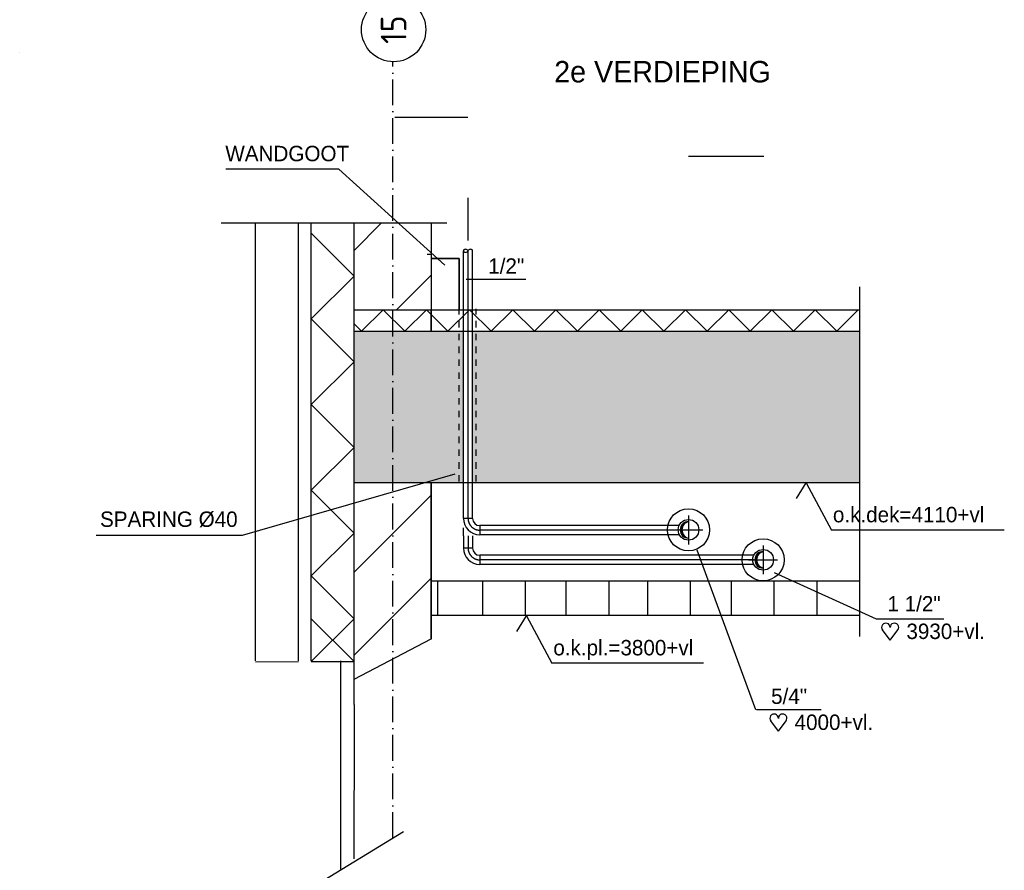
# Model space of a CAD drawing. Extents: x -41378 to 114803, y -24080 to 82188.
# Tile 91 of 137: x 69087 to 80573, y 31485 to 41415. Entities that reach past the tile are written whole.
import ezdxf
from ezdxf.enums import TextEntityAlignment as Align

# ---------------------------------------------------------------- set-up
doc = ezdxf.new("R2010")
doc.units = 0
doc.header["$LTSCALE"] = 50
for name, pattern in [('2322107', [2000, 1000, 1000]), ('CENTER2', [11.25, 7.5, -1.25, 1.25, -1.25]), ('CENTER4', [5, 3.125, -0.625, 0.625, -0.625]), ('DASHDOT', [9, 6, -1.5, 0, -1.5]), ('DASHED', [3, 1.5, -1.5])]:
    doc.linetypes.add(name, pattern=pattern)
doc.layers.get('0').update_dxf_attribs({"linetype": 'CONTINUOUS'})
doc.layers.get('DEFPOINTS').update_dxf_attribs({"linetype": 'CONTINUOUS'})
for name, color, linetype in [('AL$7----_STRAMIEN', 1, 'DASHDOT'), ('ALN-----_BLOCKNAAM', 2, 'CONTINUOUS'), ('BL$4----', 7, 'CONTINUOUS'), ('BOUW', 8, 'CONTINUOUS'), ('WL561---', 4, 'CONTINUOUS'), ('WL561---_AANVOER', 4, 'CONTINUOUS'), ('WL561---_HARTLIJN', 1, 'CONTINUOUS'), ('WL570---', 3, 'CONTINUOUS'), ('WL570---_HARTLIJN', 7, 'CONTINUOUS'), ('WM561---', 1, 'CONTINUOUS'), ('WM570---', 1, 'CONTINUOUS')]:
    doc.layers.add(name, color=color, linetype=linetype)
doc.layers.get('0').freeze()
doc.styles.add('BURO-018', font='BUROFONT.shx', dxfattribs={"height": 90})
doc.styles.add('BURO-025', font='BUROFONT.shx', dxfattribs={"height": 250})
doc.styles.get("Standard").update_dxf_attribs({"font": 'ISOCP'})
doc.dimstyles.new('CEES', dxfattribs={"dimscale": 100, "dimtxt": 3, "dimasz": 3, "dimexe": 1, "dimexo": 1, "dimgap": 1.5, "dimtad": 0, "dimdec": 0, "dimzin": 0, "dimtxsty": 'BURO-018', "dimcen": -3, "dimdle": 1.25, "dimclrd": 1, "dimclre": 1, "dimclrt": 1, "dimazin": 3, "dimtfac": 0.75, "dimtdec": 0, "dimtofl": 0, "dimtmove": 0, "dimatfit": 3, "dimtvp": 1.5, "dimtolj": 1, "dimtzin": 0})

# ---------------------------------------------------------------- blocks, each defined once
blk = doc.blocks.new('*D346')
at = {"color": 1, "linetype": 'BYBLOCK'}
for p, q in [((75904, 19277), (75904, 19947)), ((78904, 15947), (78904, 19947)), ((78604, 19847), (76204, 19847))]:
    blk.add_line(p, q, dxfattribs=at)
for points in [[(76204, 19897), (76204, 19797), (75904, 19847)], [(78604, 19897), (78604, 19797), (78904, 19847)]]:
    blk.add_solid(points, dxfattribs=at)
at = {"layer": 'DEFPOINTS', "color": 0, "linetype": 'BYBLOCK'}
for p in [(75904, 19847), (75904, 19177), (78904, 15847)]:
    blk.add_point(p, dxfattribs=at)
at = {"color": 1, "linetype": 'BYBLOCK', "insert": (77404, 20131), "char_height": 180, "attachment_point": 5, "style": 'BURO-018'}
blk.add_mtext('\\A1;600', dxfattribs=at)
blk = doc.blocks.new('TR-L-15')
at = {"color": 0, "linetype": 'CONTINUOUS'}
for p, q in [((-0.5, 10.65), (0.5, 10.65)), ((-0.5, -10.65), (0.5, -10.65))]:
    blk.add_line(p, q, dxfattribs=at)
at = {"layer": 'WL561---_HARTLIJN', "linetype": 'CENTER2'}
blk.add_line((-0.5, 0), (0.5, 0), dxfattribs=at)
blk = doc.blocks.new('1011')
at = {"layer": 'AL$7----_STRAMIEN', "color": 7, "linetype": 'CONTINUOUS'}
blk.add_circle((-750, 0), 750, dxfattribs=at)
at = {"layer": 'ALN-----_BLOCKNAAM', "linetype": 'CONTINUOUS'}
blk.add_text('1011', height=100, dxfattribs=at).set_placement((0, 0))
blk = doc.blocks.new('*D347')
at = {"color": 1, "linetype": 'BYBLOCK'}
for p, q in [((75454, 19702), (75454, 20400)), ((76329, 19702), (76329, 20400)), ((75154, 20300), (74854, 20300)), ((76629, 20300), (76929, 20300))]:
    blk.add_line(p, q, dxfattribs=at)
for points in [[(75154, 20350), (75154, 20250), (75454, 20300)], [(76629, 20350), (76629, 20250), (76329, 20300)]]:
    blk.add_solid(points, dxfattribs=at)
at = {"layer": 'DEFPOINTS', "color": 0, "linetype": 'BYBLOCK'}
for p in [(75454, 20300), (75454, 19602), (76329, 19602)]:
    blk.add_point(p, dxfattribs=at)
at = {"color": 1, "linetype": 'BYBLOCK', "insert": (75891, 20577), "char_height": 180, "attachment_point": 5, "style": 'BURO-018'}
blk.add_mtext('\\A1;175', dxfattribs=at)
blk = doc.blocks.new('TR-LB')
at = {"color": 0, "linetype": 'CONTINUOUS'}
for points in [[(0.17, 0.25, 0.068022), (0.15, 0.35, 0.080261), (0.12, 0.43, 0.107085), (0.06, 0.48, 0.138897), (0, 0.5, 0.138897), (-0.06, 0.48, 0.107085), (-0.12, 0.43, 0.080261), (-0.15, 0.35, 0.068022), (-0.17, 0.25, 0.068022)], [(0, -0.5, 0.138897), (0.06, -0.48, 0.107085), (0.12, -0.43, 0.080261), (0.15, -0.35, 0.068022), (0.17, -0.25, 0.068022)]]:
    blk.add_lwpolyline(points, format="xyb", dxfattribs=at)
for centre, start, end in [((0.17, 0.29), 187.4594, 240.3817), ((-0.17, 0.29), 299.6183, 352.5406), ((-0.17, -0.29), 7.4594, 60.3817)]:
    blk.add_arc(centre, 0.338, start, end, dxfattribs=at)
blk = doc.blocks.new('TR-B3--1-155A1B')
at = {"color": 0, "linetype": 'CONTINUOUS'}
for p, q in [((-27.5, -10.65), (-27.5, 10.65)), ((-10.65, -27.5), (10.65, -27.5))]:
    blk.add_line(p, q, dxfattribs=at)
for radius in [38.15, 16.85]:
    blk.add_arc((-27.5, -27.5), radius, 0, 90, dxfattribs=at)
at = {"layer": 'WL561---_HARTLIJN', "linetype": 'CENTER4'}
blk.add_arc((-27.5, -27.5), 27.5, 0, 90, dxfattribs=at)
blk = doc.blocks.new('HART')
at = {"color": 1}
for q in [(-39.7, 52.4), (39.7, 52.4)]:
    blk.add_line((0, 0), q, dxfattribs=at)
for centre, start, end in [((-22.1, 65.7), 0, 217.1867), ((22.1, 65.7), 322.8133, 180)]:
    blk.add_arc(centre, 22.1, start, end, dxfattribs=at)
blk = doc.blocks.new('TR-LIZ')
at = {"color": 0, "linetype": 'CONTINUOUS'}
blk.add_circle((0, 0), 0.5, dxfattribs=at)
for centre, radius, start, end in [((0, 0), 0.4, 90, 270), ((0.017, 0), 0.4, 92.4503, 267.5497), ((0.035, 0), 0.402, 95.0009, 264.9991), ((0.054, 0), 0.404, 97.6518, 262.3482), ((0.073, 0), 0.407, 100.4024, 259.5976), ((0.094, 0), 0.411, 103.2521, 256.7479)]:
    blk.add_arc(centre, radius, start, end, dxfattribs=at)
at = {"layer": 'WL570---_HARTLIJN', "linetype": 'CENTER4'}
for p, q in [((0, 0.7), (0, -0.7)), ((-0.7, 0), (0.7, 0))]:
    blk.add_line(p, q, dxfattribs=at)
blk = doc.blocks.new('*D348')
at = {"color": 1, "linetype": 'BYBLOCK'}
for p, q in [((78904, 16350), (78904, 19939)), ((79774, 15539), (79774, 19939)), ((78604, 19839), (78304, 19839)), ((80074, 19839), (80374, 19839))]:
    blk.add_line(p, q, dxfattribs=at)
for points in [[(78604, 19889), (78604, 19789), (78904, 19839)], [(80074, 19889), (80074, 19789), (79774, 19839)]]:
    blk.add_solid(points, dxfattribs=at)
at = {"layer": 'DEFPOINTS', "color": 0, "linetype": 'BYBLOCK'}
for p in [(78904, 19839), (78904, 16250), (79774, 15439)]:
    blk.add_point(p, dxfattribs=at)
at = {"color": 1, "linetype": 'BYBLOCK', "insert": (79339, 20117), "char_height": 180, "attachment_point": 5, "style": 'BURO-018'}
blk.add_mtext('\\A1;175', dxfattribs=at)

msp = doc.modelspace()

# ---------------------------------------------------------------- hatches: boundary and pattern name
at = {"layer": 'WL570---'}
h = msp.add_hatch(dxfattribs=at)
h.set_pattern_fill('GESTORT', color=8, scale=6, style=0, pattern_type=2)
h.set_pattern_definition([(17, (15935.92, -548353.31), (30.944946, 95.793131), [0, -97.92, -55.44, 0, -80.64]), (48, (15935.92, -548353.31), (-22.098695, 97.406199), [0, -96.96, 0, -98.88, 0, -79.68]), (71, (15935.92, -548353.31), (-57.493892, 80.715686), [0, -96, 0, -57.6, -78.96])])
h.paths.add_polyline_path([(78884, 36009.4), (78884, 37777), (74369.8, 37777), (74369.8, 36009.4)])
h.paths.add_polyline_path([(74263.3, 37777), (72988.9, 37777), (72988.9, 36009.4), (74263.3, 36009.4)])

# ---------------------------------------------------------------- linework, layer by layer
at = {"layer": 'AL$7----_STRAMIEN', "color": 1}
msp.add_line((73438.9, 31864.5), (73438.9, 40932), dxfattribs=at)
at = {"layer": 'AL$7----_STRAMIEN', "color": 2, "linetype": 'DASHED'}
for p, q in [((74213.9, 36023), (74213.9, 38040.6)), ((74413.9, 36023), (74413.9, 38040.6))]:
    msp.add_line(p, q, dxfattribs=at)
at = {"layer": 'BL$4----', "color": 8, "linetype": 'CONTINUOUS'}
for p, q in [((71438.8, 39042), (74068.8, 39042)), ((71838.9, 33929.1), (71838.9, 39042)), ((72338.9, 33929.1), (72338.9, 39042)), ((72488.9, 33929.1), (72488.9, 39042)), ((72988.9, 38721.5), (73309.4, 39042)), ((72988.9, 33420.6), (72988.9, 39042)), ((73888.9, 39042), (73888.9, 38053.4)), ((72988.9, 38422.5), (72488.9, 38922.5)), ((73839.3, 38677), (73889.3, 38677)), ((73889.3, 38627), (74214.3, 38627)), ((72488.9, 37922.5), (72988.9, 38422.5)), ((73484, 38027), (73888.9, 38431.9)), ((78888.2, 34213.8), (78888.2, 38296.6)), ((73888.9, 37777), (73888.9, 38027)), ((73888.9, 38027), (73888.9, 37777)), ((72988.9, 37422.5), (72488.9, 37922.5)), ((72488.9, 36922.5), (72988.9, 37422.5)), ((72988.9, 36422.5), (72488.9, 36922.5)), ((72488.9, 35922.5), (72988.9, 36422.5)), ((73888.9, 36009.4), (73888.9, 34185.7)), ((73888.9, 34177.5), (73888.9, 36009.4)), ((72988.9, 35422.5), (72488.9, 35922.5)), ((72988.9, 34966), (73888.9, 35866)), ((72488.9, 34922.5), (72988.9, 35422.5)), ((72988.9, 34422.5), (72488.9, 34922.5)), ((72988.9, 33997), (73888.9, 34897)), ((72988.9, 33922.5), (72488.9, 34422.5)), ((72488.9, 33922.5), (72988.9, 34422.5)), ((72988.9, 33717.5), (73888.9, 34185.7)), ((71838.9, 33920.6), (72338.9, 33921.4)), ((72488.9, 33921.7), (72988.9, 33922.5)), ((72828.6, 33929.1), (72828.6, 33160.9)), ((72988.9, 33422.5), (72988.9, 33217.5)), ((72988.9, 33217.5), (72985.8, 31617.8)), ((72828.6, 33160.9), (72828.6, 31498.9)), ((72563.2, 31328.2), (73566.1, 31937.3))]:
    msp.add_line(p, q, dxfattribs=at)
at = {"layer": 'BOUW'}
for p, q in [((71838.9, 36009.4), (71838.9, 38027)), ((72988.9, 38027), (78884, 38027)), ((73075.4, 37777), (73327.3, 38027)), ((73327.3, 38027), (73579.2, 37777)), ((73579.2, 37777), (73831.2, 38027)), ((73831.2, 38027), (74083.1, 37777)), ((74083.1, 37777), (74335, 38027)), ((74335, 38027), (74586.9, 37777)), ((74586.9, 37777), (74838.9, 38027)), ((74838.9, 38027), (75090.8, 37777)), ((75090.8, 37777), (75342.7, 38027)), ((75342.7, 38027), (75594.6, 37777)), ((75594.6, 37777), (75846.6, 38027)), ((75846.6, 38027), (76098.5, 37777)), ((76098.5, 37777), (76350.4, 38027)), ((76350.4, 38027), (76602.3, 37777)), ((76602.3, 37777), (76854.3, 38027)), ((76854.3, 38027), (77106.2, 37777)), ((77106.2, 37777), (77358.1, 38027)), ((77358.1, 38027), (77610.1, 37777)), ((77610.1, 37777), (77862, 38027)), ((77862, 38027), (78113.9, 37777)), ((78113.9, 37777), (78365.8, 38027)), ((78365.8, 38027), (78617.8, 37777)), ((78617.8, 37777), (78869.7, 38027)), ((72988.9, 37862.7), (73075.4, 37777)), ((72988.9, 37777), (78884, 37777)), ((78884, 36009.4), (72988.9, 36009.4)), ((78884, 34859.4), (73888.9, 34859.4)), ((78884, 34859.4), (73888.9, 34859.4)), ((73965.1, 34456.8), (73965.1, 34860.8)), ((74488.3, 34456.8), (74488.3, 34860.8)), ((74987.7, 34456.8), (74987.7, 34860.8)), ((75463.3, 34456.8), (75463.3, 34860.8)), ((75962.6, 34456.8), (75962.6, 34860.8)), ((76414.4, 34456.8), (76414.4, 34860.8)), ((76913.8, 34456.8), (76913.8, 34860.8)), ((77389.4, 34456.8), (77389.4, 34860.8)), ((77888.8, 34456.8), (77888.8, 34860.8)), ((78388.2, 34456.8), (78388.2, 34860.8)), ((78884, 34459.4), (73888.9, 34459.4))]:
    msp.add_line(p, q, dxfattribs=at)
at = {"layer": 'WL561---', "color": 1, "linetype": '2322107'}
for p, q in [((76888.9, 39819.7), (77766.4, 39819.7)), ((74313.9, 39333.5), (74313.9, 38837.9))]:
    msp.add_line(p, q, dxfattribs=at)
at = {"layer": 'WL561---', "color": 3}
for p, q in [((74214.3, 38627.3), (73888.9, 38627.3)), ((73888.9, 38623.6), (73888.9, 38024.6)), ((74214.3, 38627), (74214.3, 38027)), ((74214.3, 38027), (74214.3, 38623.6)), ((73889.3, 38027), (74214.3, 38027)), ((73889.3, 38027), (74214.3, 38027))]:
    msp.add_line(p, q, dxfattribs=at)
at = {"layer": 'WL561---_AANVOER', "color": 1, "linetype": '2322107'}
for p, q in [((74313.9, 40272.5), (73462.3, 40272.5)), ((71686.3, 35398.3), (74166.7, 36114.5)), ((69977.7, 35398.3), (71686.3, 35398.3)), ((77675.1, 33357.2), (76988.6, 35222.4)), ((79080.9, 34418.6), (77891.9, 34956.2))]:
    msp.add_line(p, q, dxfattribs=at)
at = {"layer": 'WL561---_AANVOER', "linetype": '2322107'}
msp.add_line((74263.6, 35390), (74263.6, 35481.9), dxfattribs=at)
at = {"layer": 'WL561---_AANVOER', "color": 8}
for centre in [(76888.9, 35459.4), (77759.7, 35109.4)]:
    msp.add_circle(centre, 245.8, dxfattribs=at)
at = {"layer": 'WM561---'}
for p, q in [((80573.2, 35456.2), (78557.4, 35456.2)), ((77062.9, 33903.2), (75296, 33903.2))]:
    msp.add_line(p, q, dxfattribs=at)
at = {"layer": 'WM570---'}
for p, q in [((72809.5, 39670.4), (71493, 39670.4)), ((74048.4, 38548.1), (72809.5, 39670.4)), ((74293.5, 38384.8), (74990.6, 38384.8)), ((78147.9, 35824.9), (78259.9, 36009.4)), ((78259.9, 36009.4), (78557.4, 35456.2)), ((74886.5, 34271.8), (74998.5, 34456.3)), ((74998.5, 34456.3), (75296, 33903.2)), ((79868.4, 34418.6), (79080.9, 34418.6)), ((78437.8, 33357.2), (77682.1, 33357.2))]:
    msp.add_line(p, q, dxfattribs=at)

# ---------------------------------------------------------------- block references
at = {"layer": 'AL$7----_STRAMIEN'}
ref = msp.add_blockref('1011', (73449.3, 41673.3), dxfattribs=dict(at, xscale=0.5, yscale=0.5, zscale=0.5, rotation=90))
ref.add_attrib('STR-NAAM', '15', dxfattribs={"color": 3, "linetype": 'CONTINUOUS', "height": 300, "rotation": 90}).set_placement((73449.3, 41298.3), align=Align.MIDDLE)
at = {"layer": 'WL561---_AANVOER', "linetype": '2322107'}
for name, p, xscale, yscale, zscale, rotation in [('TR-LB', (74316.9, 38716.6), 106.5, 106.5, 106.5, 90), ('TR-L-15', (74316.9, 37154.7), 3123.969410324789, 5, 5, 90), ('TR-B3--1-155A1B', (74316.9, 35456), 5, 5, 5, 180), ('TR-L-15', (75614.6, 35456), 2318.275100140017, 5, 5, 180), ('TR-L-15', (74316.9, 35318.4), 143.1494094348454, 5, 5, 270), ('TR-B3--1-155A1B', (74316.9, 35109.4), 5, 5, 5, 180), ('TR-L-15', (76050.5, 35109.4), 3192.209872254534, 5, 5, 180)]:
    msp.add_blockref(name, p, dxfattribs=dict(at, xscale=xscale, yscale=yscale, zscale=zscale, rotation=rotation))
at = {"layer": 'WL561---_AANVOER', "linetype": '2322107', "xscale": 241.5000000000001, "yscale": 241.5000000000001, "zscale": 241.5000000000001}
for p in [(76888.9, 35459.4), (77759.7, 35109.4)]:
    msp.add_blockref('TR-LIZ', p, dxfattribs=at)
at = {"layer": 'WM570---', "xscale": 2.25, "yscale": 2.25, "zscale": 2.25}
for p in [(79241.5, 34172.7), (77937.3, 33111.3)]:
    msp.add_blockref('HART', p, dxfattribs=at)

# ---------------------------------------------------------------- texts
at = {"layer": 'BL$4----', "color": 8}
msp.add_text('7200', height=3, rotation=90, dxfattribs=at).set_placement((69090, 41023.1))
at = {"layer": 'WL561---_AANVOER', "color": 2, "linetype": '2322107', "style": 'BURO-025'}
msp.add_text('2e VERDIEPING', height=250, dxfattribs=at).set_placement((75322.5, 40682.6))
at = {"layer": 'WL561---_AANVOER', "color": 1, "linetype": '2322107', "style": 'BURO-018'}
msp.add_text('SPARING %%C40', height=180, dxfattribs=at).set_placement((70024.2, 35493.7))
at = {"layer": 'WM561---', "color": 1, "style": 'BURO-018'}
for s, p in [('o.k.dek=4110+vl', (78573.7, 35547.3)), ('o.k.pl.=3800+vl', (75312.3, 33994.2))]:
    msp.add_text(s, height=180, dxfattribs=at).set_placement(p)
at = {"layer": 'WM570---', "style": 'BURO-018'}
msp.add_text('WANDGOOT', height=180, dxfattribs=at).set_placement((71485.8, 39762.4))
at = {"layer": 'WM570---', "color": 1, "style": 'BURO-018'}
for s, p in [('1/2"', (74552.8, 38448.7)), ('1 1/2"', (79209.6, 34506.3)), ('3930+vl.', (79430.9, 34184.9)), ('5/4"', (77852.9, 33427)), ('4000+vl.', (78126.7, 33123.5))]:
    msp.add_text(s, height=180, dxfattribs=at).set_placement(p)

# ---------------------------------------------------------------- dimensions: what is measured, and where the dimension line sits
at = {"layer": 'WL561---', "linetype": '2322107'}
dim = msp.add_linear_dim(base=(76888.9, 39811.9), p1=(77759.7, 35411.6), p2=(76888.9, 36222.5), text='175', dimstyle='CEES', dxfattribs=at)
dim.commit()
dim.dimension.update_dxf_attribs({"geometry": '*D348', "text_midpoint": (77324.3, 40089.1), "insert": (-2014.6, 19972.6)})
at = {"layer": 'WL561---_AANVOER', "linetype": '2322107'}
for base, p1, p2, text, picture, middle in [((73438.9, 40272.5), (74313.9, 39575.1), (73438.9, 39575.1), '175', '*D347', (73876.4, 40549.7)), ((73888.9, 39819.7), (76888.9, 35819.7), (73888.9, 39150), '600', '*D346', (75388.9, 40103.5))]:
    dim = msp.add_linear_dim(base=base, p1=p1, p2=p2, text=text, dimstyle='CEES', dxfattribs=at)
    dim.commit()
    dim.dimension.update_dxf_attribs({"geometry": picture, "text_midpoint": middle, "insert": (-2014.6, 19972.6)})

doc.saveas('drawing.dxf')
